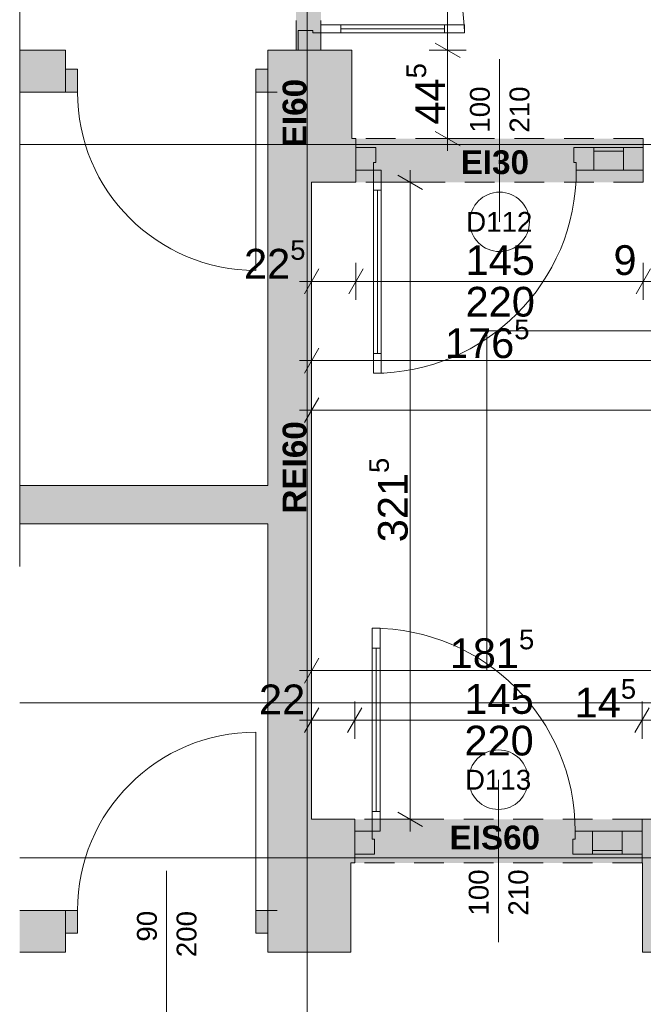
# Paper-space layout 'A-38 RZUT - PIĘTRO 8' of a CAD drawing. Header units: millimetres. Extents: x 0 to 800, y 0 to 500.
# Tile 19 of 22: x 550 to 613, y 172 to 271. Entities that reach past the tile are written whole.
import ezdxf
from ezdxf.xclip import XClip

# ---------------------------------------------------------------- set-up
doc = ezdxf.new("R2010")
doc.units = ezdxf.units.MM
doc.header["$MEASUREMENT"] = 0
doc.header["$XCLIPFRAME"] = 0
for name, pattern in [('ACAD_ISO03W100', [300, 120, -180]), ('DASHDOTX2', [1000, 500, -250, 0, -250]), ('Przer. długie kreski', [2.5, 1.5, -1]), ('PRZERYWANA_DU_A', [550, 350.0000000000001, -199.9999999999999])]:
    doc.linetypes.add(name, pattern=pattern)
for name, color, linetype, lineweight in [('0_Nr_pióra__2', 8, 'Continuous', 13), ('A_linie przekroju_Nr_pióra__1', 7, 'Continuous', 20), ('A_wymiary_Nr_pióra__1', 7, 'Continuous', 20), ('A_wymiary_Nr_pióra__2', 8, 'Continuous', 13), ('A_ściany_Nr_pióra__1', 7, 'Continuous', 20), ('Drzwi Archicad_Nr_pióra__1', 7, 'Continuous', 20), ('Drzwi Archicad_Nr_pióra__3', 252, 'Continuous', 13), ('Znaczniki drzwi Archicada_Nr_pióra__1', 7, 'Continuous', 20), ('Znaczniki drzwi Archicada_Nr_pióra__3', 252, 'Continuous', 13)]:
    doc.layers.add(name, color=color, linetype=linetype, lineweight=lineweight)
for name, color, linetype, lineweight, true_color in [('A_osie_Nr_pióra__16', 7, 'Continuous', 5, 0x0f0f0f), ('A_ppoż proj_Nr_pióra__8', 7, 'Continuous', 13, 0x4c4c4c), ('A_schody_Nr_pióra__4', 7, 'Continuous', 18, 0x4b4b4b), ('A_ściany proj_Nr_pióra__21', 7, 'Continuous', 5, 0xb0b0b0)]:
    doc.layers.add(name, color=color, linetype=linetype, lineweight=lineweight, true_color=true_color)
for name, color, linetype in [('A_podrys', 7, 'Continuous'), ('A_ppoż proj', 7, 'Continuous'), ('A_ściany', 7, 'Continuous'), ('Drzwi Archicad', 7, 'Continuous')]:
    doc.layers.add(name, color=color, linetype=linetype)
doc.styles.add('STYL_AUTOMATYCZNY_1', font='arial.ttf')
doc.styles.add('STYL_AUTOMATYCZNY_3', font='arial.ttf')
doc.styles.add('STYL_AUTOMATYCZNY_4', font='arial.ttf')
doc.styles.add('STYL_AUTOMATYCZNY_5', font='arial.ttf')

# ---------------------------------------------------------------- blocks, each defined once
blk = doc.blocks.new('Rysunek_2_2', base_point=(-3499.630217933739, -631.4009495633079))
at = {"layer": 'A_ppoż proj', "linetype": 'Continuous', "lineweight": 0, "true_color": 0x121212}
for points in [[(580.363999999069, 308.2487186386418), (577.8639999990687, 308.2487186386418), (577.8639999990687, 268.2487186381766), (580.363999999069, 268.2487186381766)], [(583.8997995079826, 259.3287186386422), (583.8997995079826, 254.9287186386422), (612.8997995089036, 254.9287186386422), (612.8997995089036, 259.3287186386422)], [(583.7797995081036, 190.6487186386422), (583.7797995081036, 186.2487186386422), (612.7797995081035, 186.2487186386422), (612.7797995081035, 190.6487186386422)]]:
    blk.add_hatch(color=250, dxfattribs=at).paths.add_polyline_path(points)
at = {"layer": 'A_ściany', "linetype": 'Continuous', "lineweight": 0, "true_color": 0x000000}
for points in [[(554.5998014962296, 268.2487181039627), (549.9695821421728, 268.2487181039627), (549.9695821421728, 264.0287190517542), (554.5998014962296, 264.0287190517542)], [(574.9997995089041, 264.0287186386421), (574.9997995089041, 181.4487186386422), (579.4197995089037, 177.2487186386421), (579.4197995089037, 268.2487186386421)], [(574.999799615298, 264.0287186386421), (579.4197995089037, 268.2487188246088), (574.999799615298, 268.2487188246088)], [(583.4997995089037, 268.2487186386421), (579.4197995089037, 268.2487186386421), (579.4197995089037, 254.9287186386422), (583.4997995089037, 254.9287186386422)], [(583.4997995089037, 254.9287186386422), (583.8997995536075, 254.9287186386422), (583.8997995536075, 259.3287186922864), (583.4997995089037, 259.3287186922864)], [(574.999801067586, 224.3287169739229), (549.9695813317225, 224.3287169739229), (549.9695813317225, 220.4487161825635), (574.999801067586, 220.4487161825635)], [(583.3797995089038, 190.6487186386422), (579.4197995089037, 190.6487186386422), (579.4197995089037, 177.2487186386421), (583.3797995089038, 177.2487186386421)], [(583.3797995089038, 186.2487186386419), (583.7797993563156, 186.2487186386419), (583.7797993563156, 190.6487187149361), (583.3797995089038, 190.6487187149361)], [(612.819799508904, 190.6487187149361), (612.7797996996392, 190.6487187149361), (612.7797996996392, 186.2487186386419), (612.819799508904, 186.2487186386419)], [(612.819799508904, 177.2487186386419), (661.4197995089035, 177.2487186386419), (661.4197995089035, 190.6487186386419), (612.819799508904, 190.6487186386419)], [(554.5997980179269, 181.4487194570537), (549.9695786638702, 181.4487194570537), (549.9695786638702, 177.2487187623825), (554.5997980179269, 177.2487187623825)], [(579.4197995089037, 177.2487186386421), (574.9997997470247, 181.4487186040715), (574.9997997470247, 177.2487186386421)]]:
    blk.add_hatch(color=18, dxfattribs=at).paths.add_polyline_path(points)
at = {"layer": 'Drzwi Archicad', "linetype": 'Continuous', "lineweight": 0, "true_color": 0xfdfdfd}
for points in [[(554.5997995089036, 266.3287186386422), (554.5997995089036, 264.0287186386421), (555.7997995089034, 264.0287186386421), (555.7997995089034, 266.3287186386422)], [(574.9997995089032, 264.0287186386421), (574.9997995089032, 266.3287186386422), (573.7997995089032, 266.3287186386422), (573.7997995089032, 264.0287186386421)], [(554.5997995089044, 179.1487186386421), (555.7997995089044, 179.1487186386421), (555.7997995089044, 181.4487186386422), (554.5997995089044, 181.4487186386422)], [(574.9997995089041, 181.4487186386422), (573.7997995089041, 181.4487186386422), (573.7997995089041, 179.1487186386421), (574.9997995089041, 179.1487186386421)]]:
    blk.add_hatch(color=7, dxfattribs=at).paths.add_polyline_path(points)
at = {"layer": '0_Nr_pióra__2', "color": 8, "linetype": 'PRZERYWANA_DU_A', "lineweight": 13, "ltscale": 2, "flags": 128}
blk.add_lwpolyline([(549.9695795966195, 454.3687186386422), (549.969579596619, 136.7487186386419)], dxfattribs=at)
at = {"layer": 'A_linie przekroju_Nr_pióra__1', "color": 7, "linetype": 'ACAD_ISO03W100', "lineweight": 20, "ltscale": 2}
blk.add_line((549.9695852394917, 202.4141273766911), (723.1890119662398, 202.4141273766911), dxfattribs=at)
at = {"layer": 'A_osie_Nr_pióra__16', "color": 250, "linetype": 'DASHDOTX2', "lineweight": 5, "ltscale": 2, "true_color": 0x0f0f0f}
for p, q in [((578.9640029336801, 425.6646739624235), (578.9640029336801, 126.7487200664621)), ((727.597842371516, 258.7487136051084), (549.969580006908, 258.7487136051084)), ((727.597842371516, 186.7487257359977), (549.969580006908, 186.7487257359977))]:
    blk.add_line(p, q, dxfattribs=at)
at = {"layer": 'A_schody_Nr_pióra__4', "color": 251, "linetype": 'Continuous', "lineweight": 18, "ltscale": 2, "true_color": 0x4b4b4b}
for p, q in [((597.1197998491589, 239.9287188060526), (649.4638695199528, 239.9287188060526)), ((597.1197998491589, 239.9287188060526), (597.1197998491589, 205.6487167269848)), ((597.1197998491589, 205.6487167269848), (692.0876953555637, 205.6487167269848))]:
    blk.add_line(p, q, dxfattribs=at)
at = {"layer": 'A_wymiary_Nr_pióra__1', "color": 7, "linetype": 'Continuous', "lineweight": 20, "ltscale": 2}
for p, q in [((591.9060672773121, 268.9704079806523), (594.4060661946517, 267.5270334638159)), ((591.9060672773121, 260.0504074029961), (594.4060661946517, 258.6070328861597)), ((590.6298013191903, 254.2070329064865), (588.1297971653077, 255.6504074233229)), ((580.1414875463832, 246.1787160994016), (578.698113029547, 243.678717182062)), ((584.6214861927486, 246.1787160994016), (583.1781116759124, 243.678717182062)), ((613.6214872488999, 246.1787160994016), (612.1781127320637, 243.678717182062)), ((580.1414875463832, 238.1787185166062), (578.698113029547, 235.6787195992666)), ((580.1414875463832, 233.178720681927), (578.698113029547, 230.6787165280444)), ((580.1414875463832, 206.8987161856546), (578.698113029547, 204.398717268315)), ((580.1414875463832, 201.8987183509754), (578.698113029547, 199.3987194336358)), ((584.5014855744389, 201.8987183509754), (583.0581110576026, 199.3987194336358)), ((613.5014866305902, 201.8987183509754), (612.0581121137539, 199.3987194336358)), ((588.1297971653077, 191.3704078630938), (590.6298013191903, 189.9270333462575))]:
    blk.add_line(p, q, dxfattribs=at)
at = {"layer": 'A_wymiary_Nr_pióra__2', "color": 8, "linetype": 'Continuous', "lineweight": 13, "ltscale": 2}
for p, q in [((593.1560667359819, 268.2487181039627), (593.1560667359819, 308.2487164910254)), ((595.0310633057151, 268.2487181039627), (591.2810649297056, 268.2487181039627)), ((593.1560667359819, 259.3287175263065), (593.1560667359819, 268.2487181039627)), ((595.0310633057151, 259.3287175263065), (591.2810649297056, 259.3287175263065)), ((593.1560667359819, 258.1062203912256), (593.1560667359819, 259.3287175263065)), ((589.3798018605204, 254.9287175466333), (589.3798018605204, 256.1512199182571)), ((591.2547984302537, 254.9287175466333), (587.5048000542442, 254.9287175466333)), ((589.3798018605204, 190.6487179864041), (589.3798018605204, 254.9287175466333)), ((579.4197976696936, 243.0537200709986), (579.4197976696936, 246.803718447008)), ((583.8998015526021, 243.0537200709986), (583.8998015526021, 246.803718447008)), ((612.8997973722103, 243.0537200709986), (612.8997973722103, 246.803718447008)), ((578.1973005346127, 244.9287166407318), (579.4197976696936, 244.9287166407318)), ((579.4197976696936, 244.9287166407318), (583.8998015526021, 244.9287166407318)), ((583.8998015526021, 244.9287166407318), (612.8997973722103, 244.9287166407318)), ((612.8997973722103, 244.9287166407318), (614.7197997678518, 244.9287166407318)), ((579.4197976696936, 235.0537172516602), (579.4197976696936, 238.8037208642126)), ((578.1973005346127, 236.9287190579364), (579.4197976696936, 236.9287190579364)), ((579.4197976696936, 236.9287190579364), (614.7197997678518, 236.9287190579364)), ((579.4197976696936, 230.053719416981), (579.4197976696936, 233.8037177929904)), ((578.1973005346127, 231.9287212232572), (579.4197976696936, 231.9287212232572)), ((579.4197976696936, 231.9287212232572), (708.0599996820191, 231.9287212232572)), ((579.4197976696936, 203.7737201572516), (579.4197976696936, 207.523718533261)), ((578.1973005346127, 205.6487167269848), (579.4197976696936, 205.6487167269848)), ((579.4197976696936, 205.6487167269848), (615.6797994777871, 205.6487167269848)), ((579.4197976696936, 198.7737170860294), (579.4197976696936, 202.5237206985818)), ((583.7798009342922, 198.7737170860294), (583.7798009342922, 202.5237206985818)), ((612.7798019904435, 198.7737170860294), (612.7798019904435, 202.5237206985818)), ((578.1973005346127, 200.6487188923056), (579.4197976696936, 200.6487188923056)), ((579.4197976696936, 200.6487188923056), (583.7798009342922, 200.6487188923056)), ((583.7798009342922, 200.6487188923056), (612.7798019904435, 200.6487188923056)), ((612.7798019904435, 200.6487188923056), (615.6797994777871, 200.6487188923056)), ((591.2547984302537, 190.6487179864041), (587.5048000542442, 190.6487179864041)), ((589.3798018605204, 189.4262208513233), (589.3798018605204, 190.6487179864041))]:
    blk.add_line(p, q, dxfattribs=at)
at = {"layer": 'A_ściany proj_Nr_pióra__21', "color": 253, "linetype": 'Continuous', "lineweight": 5, "ltscale": 2, "true_color": 0xb0b0b0}
for p, q in [((578.0639990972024, 268.2487181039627), (577.8639998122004, 268.2487181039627)), ((578.1139976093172, 268.2487181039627), (578.0639990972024, 268.2487181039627)), ((578.3640006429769, 268.2487181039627), (578.1139976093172, 268.2487181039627)), ((579.8639978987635, 268.2487181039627), (578.3640006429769, 268.2487181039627)), ((580.1140009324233, 268.2487181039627), (579.8639978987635, 268.2487181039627)), ((580.3639987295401, 268.2487181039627), (580.1140009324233, 268.2487181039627))]:
    blk.add_line(p, q, dxfattribs=at)
at = {"layer": 'A_ściany_Nr_pióra__1', "color": 7, "linetype": 'Continuous', "lineweight": 20, "ltscale": 2}
for p, q in [((554.5997989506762, 268.2487181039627), (553.859802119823, 268.2487181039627)), ((554.5997989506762, 266.3287186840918), (554.5997989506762, 268.2487181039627)), ((574.9997993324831, 268.2487181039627), (575.7398013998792, 268.2487181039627)), ((574.9997993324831, 266.3287186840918), (574.9997993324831, 268.2487181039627)), ((554.5997989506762, 264.0287190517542), (554.5997989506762, 266.3287186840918)), ((574.9997993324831, 264.0287190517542), (574.9997993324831, 266.3287186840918)), ((554.5997989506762, 264.0287190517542), (553.6597975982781, 264.0287190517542)), ((574.9997993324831, 264.0287190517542), (575.9398006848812, 264.0287190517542)), ((583.8998015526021, 258.4287181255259), (583.8998015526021, 259.3287175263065)), ((612.8997973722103, 258.4287181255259), (612.8997973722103, 259.3287175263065)), ((583.8998015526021, 256.1287184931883), (583.8998015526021, 258.4287181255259)), ((612.8997973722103, 256.1287184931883), (612.8997973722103, 258.4287181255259)), ((583.8998015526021, 254.9287175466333), (583.8998015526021, 256.1287184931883)), ((612.8997973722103, 254.9287175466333), (612.8997973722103, 256.1287184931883)), ((583.7798009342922, 190.6487179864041), (583.7798009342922, 189.4487170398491)), ((612.7798019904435, 190.6487179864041), (612.7798019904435, 189.4487170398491)), ((583.7798009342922, 189.4487170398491), (583.7798009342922, 187.1487174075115)), ((612.7798019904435, 189.4487170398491), (612.7798019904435, 187.1487174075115)), ((583.7798009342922, 187.1487174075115), (583.7798009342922, 186.248718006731)), ((612.7798019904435, 187.1487174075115), (612.7798019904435, 186.248718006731)), ((554.5997989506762, 181.4487194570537), (553.6597975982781, 181.4487194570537)), ((554.5997989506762, 181.4487194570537), (554.5997989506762, 179.1487198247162)), ((574.9997993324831, 181.4487194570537), (575.9398006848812, 181.4487194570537)), ((574.9997993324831, 181.4487194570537), (574.9997993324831, 179.1487198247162)), ((554.5997989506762, 179.1487198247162), (554.5997989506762, 177.2487187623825)), ((574.9997993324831, 179.1487198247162), (574.9997993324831, 177.2487187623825)), ((554.5997989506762, 177.2487187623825), (553.859802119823, 177.2487187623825)), ((574.9997993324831, 177.2487187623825), (575.7398013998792, 177.2487187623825))]:
    blk.add_line(p, q, dxfattribs=at)
at = {"layer": 'A_ściany_Nr_pióra__1', "color": 7, "linetype": 'Continuous', "lineweight": 20, "ltscale": 2, "flags": 128}
for points in [[(554.599799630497, 268.2487186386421), (549.9695795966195, 268.2487186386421)], [(579.4197995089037, 268.2487186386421), (574.9997995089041, 268.2487186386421)], [(583.4997995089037, 268.2487186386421), (579.4197995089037, 268.2487186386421)], [(583.4997995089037, 259.3287186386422), (583.4997995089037, 268.2487186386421)], [(549.9695795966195, 264.0287186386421), (554.5997997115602, 264.0287186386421)], [(574.9997995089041, 264.0287186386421), (574.9997995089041, 224.3287186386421)], [(583.8997995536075, 259.3287186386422), (583.4997995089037, 259.3287186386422)], [(579.4197995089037, 190.6487186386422), (579.4197995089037, 254.9287186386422)], [(579.4197995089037, 254.9287186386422), (583.4997995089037, 254.9287186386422)], [(583.4997995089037, 254.9287186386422), (583.8997995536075, 254.9287186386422)], [(574.9997995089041, 224.3287186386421), (549.9695795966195, 224.3287186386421)], [(549.9695795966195, 220.4487186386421), (574.9997995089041, 220.4487186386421)], [(574.9997995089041, 220.4487186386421), (574.9997995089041, 181.4487186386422)], [(583.3797995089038, 190.6487186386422), (579.4197995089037, 190.6487186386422)], [(583.7797993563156, 190.6487186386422), (583.3797995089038, 190.6487186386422)], [(661.4197995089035, 190.6487186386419), (612.819799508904, 190.6487186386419)], [(583.3797995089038, 177.2487186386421), (583.3797995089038, 186.2487186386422)], [(583.3797995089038, 186.2487186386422), (583.7797993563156, 186.2487186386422)], [(612.7797996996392, 186.2487186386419), (612.819799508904, 186.2487186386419)], [(612.819799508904, 186.2487186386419), (612.819799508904, 177.2487186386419)], [(554.5997995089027, 181.4487186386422), (549.9695795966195, 181.4487186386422)], [(549.9695795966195, 177.2487186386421), (554.5997992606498, 177.2487186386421)], [(574.9997997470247, 177.2487186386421), (579.4197995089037, 177.2487186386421)], [(579.4197995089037, 177.2487186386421), (583.3797995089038, 177.2487186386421)], [(612.819799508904, 177.2487186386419), (661.4197995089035, 177.2487186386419)]]:
    blk.add_lwpolyline(points, dxfattribs=at)
at = {"layer": 'Drzwi Archicad_Nr_pióra__1', "color": 7, "linetype": 'Continuous', "lineweight": 20, "ltscale": 2}
for p, q in [((554.5997989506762, 268.2487181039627), (553.859802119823, 268.2487181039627)), ((554.5997989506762, 268.2487181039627), (553.859802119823, 268.2487181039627)), ((554.5997989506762, 266.3287186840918), (554.5997989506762, 268.2487181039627)), ((554.5997989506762, 266.3287186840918), (554.5997989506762, 268.2487181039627)), ((574.9997993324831, 266.3287186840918), (574.9997993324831, 268.2487181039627)), ((574.9997993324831, 266.3287186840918), (574.9997993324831, 268.2487181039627)), ((574.9997993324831, 268.2487181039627), (575.7398013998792, 268.2487181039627)), ((574.9997993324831, 268.2487181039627), (575.7398013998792, 268.2487181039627)), ((554.5997989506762, 266.3287186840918), (555.7997998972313, 266.3287186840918)), ((554.5997989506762, 264.0287190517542), (554.5997989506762, 266.3287186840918)), ((554.5997989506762, 264.0287190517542), (554.5997989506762, 266.3287186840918)), ((554.5997989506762, 264.0287190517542), (554.5997989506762, 266.3287186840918)), ((555.7997998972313, 266.3287186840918), (555.7997998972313, 264.0287190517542)), ((573.799798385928, 264.0287190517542), (573.799798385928, 266.3287186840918)), ((573.799798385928, 266.3287186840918), (574.9997993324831, 266.3287186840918)), ((574.9997993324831, 266.3287186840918), (574.9997993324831, 264.0287190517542)), ((574.9997993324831, 264.0287190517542), (574.9997993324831, 266.3287186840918)), ((574.9997993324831, 264.0287190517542), (574.9997993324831, 266.3287186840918)), ((554.5997989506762, 264.0287190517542), (553.6597975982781, 264.0287190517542)), ((554.5997989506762, 264.0287190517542), (553.6597975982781, 264.0287190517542)), ((555.7997998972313, 264.0287190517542), (554.5997989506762, 264.0287190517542)), ((574.9997993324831, 264.0287190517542), (573.799798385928, 264.0287190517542)), ((573.799798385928, 264.0287190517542), (573.799798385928, 246.0287205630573)), ((574.9997993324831, 264.0287190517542), (575.9398006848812, 264.0287190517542)), ((574.9997993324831, 264.0287190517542), (575.9398006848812, 264.0287190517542)), ((573.799798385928, 181.4487194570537), (573.799798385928, 199.4487179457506)), ((554.5997989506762, 181.4487194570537), (553.6597975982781, 181.4487194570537)), ((554.5997989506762, 181.4487194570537), (553.6597975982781, 181.4487194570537)), ((555.7997998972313, 181.4487194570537), (554.5997989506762, 181.4487194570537)), ((554.5997989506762, 181.4487194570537), (554.5997989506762, 179.1487198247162)), ((554.5997989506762, 181.4487194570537), (554.5997989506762, 179.1487198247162)), ((554.5997989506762, 181.4487194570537), (554.5997989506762, 179.1487198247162)), ((555.7997998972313, 179.1487198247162), (555.7997998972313, 181.4487194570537)), ((574.9997993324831, 181.4487194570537), (573.799798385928, 181.4487194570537)), ((573.799798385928, 181.4487194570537), (573.799798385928, 179.1487198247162)), ((574.9997993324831, 179.1487198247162), (574.9997993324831, 181.4487194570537)), ((574.9997993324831, 181.4487194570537), (574.9997993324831, 179.1487198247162)), ((574.9997993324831, 181.4487194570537), (574.9997993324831, 179.1487198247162)), ((574.9997993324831, 181.4487194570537), (575.9398006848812, 181.4487194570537)), ((574.9997993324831, 181.4487194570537), (575.9398006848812, 181.4487194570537)), ((554.5997989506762, 179.1487198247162), (555.7997998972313, 179.1487198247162)), ((554.5997989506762, 179.1487198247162), (554.5997989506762, 177.2487187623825)), ((554.5997989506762, 179.1487198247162), (554.5997989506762, 177.2487187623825)), ((573.799798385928, 179.1487198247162), (574.9997993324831, 179.1487198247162)), ((574.9997993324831, 179.1487198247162), (574.9997993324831, 177.2487187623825)), ((574.9997993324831, 179.1487198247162), (574.9997993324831, 177.2487187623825)), ((554.5997989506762, 177.2487187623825), (553.859802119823, 177.2487187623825)), ((554.5997989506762, 177.2487187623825), (553.859802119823, 177.2487187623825)), ((574.9997993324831, 177.2487187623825), (575.7398013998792, 177.2487187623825)), ((574.9997993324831, 177.2487187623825), (575.7398013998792, 177.2487187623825))]:
    blk.add_line(p, q, dxfattribs=at)
for centre, radius, start, end in [((573.7997995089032, 264.0287186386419), 17.99999999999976, 180, 270), ((573.7997995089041, 181.4487186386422), 18, 90, 180)]:
    blk.add_arc(centre, radius, start, end, dxfattribs=at)
at = {"layer": 'Drzwi Archicad_Nr_pióra__3', "color": 252, "linetype": 'Przer. długie kreski', "lineweight": 13, "ltscale": 2}
for p, q in [((577.8639998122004, 268.2487181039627), (577.8639998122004, 308.2487164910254)), ((580.3639987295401, 268.2487181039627), (580.3639987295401, 308.2487164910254)), ((612.8997973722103, 259.3287175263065), (583.8998015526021, 259.3287175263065)), ((612.8997973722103, 254.9287175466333), (583.8998015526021, 254.9287175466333)), ((612.7798019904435, 190.6487179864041), (583.7798009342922, 190.6487179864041)), ((612.7798019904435, 186.248718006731), (583.7798009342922, 186.248718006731))]:
    blk.add_line(p, q, dxfattribs=at)
at = {"layer": 'Drzwi Archicad_Nr_pióra__3', "color": 252, "linetype": 'Continuous', "lineweight": 13, "ltscale": 2}
for p, q in [((578.0639990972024, 270.2487161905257), (579.5640015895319, 270.2487161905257)), ((578.0639990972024, 268.2487181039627), (578.0639990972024, 270.2487161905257)), ((579.5640015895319, 270.2487161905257), (579.5640015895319, 270.0087201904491)), ((580.3639987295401, 270.8087173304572), (582.364002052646, 270.8087173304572)), ((580.3639987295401, 270.0087201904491), (580.3639987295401, 270.8087173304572)), ((582.364002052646, 270.8087173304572), (582.364002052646, 270.0087201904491)), ((592.8440001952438, 270.4087187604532), (582.364002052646, 270.4087187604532)), ((592.8440001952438, 270.0087201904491), (592.8440001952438, 270.8087173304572)), ((592.8440001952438, 270.8087173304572), (594.8439982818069, 270.8087173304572)), ((594.8439982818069, 270.8087173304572), (594.8439982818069, 270.0087201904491)), ((579.5640015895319, 270.0087201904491), (580.3639987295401, 270.0087201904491)), ((580.3639987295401, 270.0087201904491), (580.3639987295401, 268.2487181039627)), ((582.364002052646, 270.0087201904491), (580.3639987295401, 270.0087201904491)), ((594.8439982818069, 270.0087201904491), (592.8440001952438, 270.0087201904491)), ((578.0639990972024, 268.2487181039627), (577.8639998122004, 268.2487181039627)), ((580.3639987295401, 268.2487181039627), (578.0639990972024, 268.2487181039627)), ((578.1139976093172, 268.2487181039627), (578.0639990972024, 268.2487181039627)), ((578.1139976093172, 268.2487181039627), (578.0639990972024, 268.2487181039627)), ((578.3640006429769, 268.2487181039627), (578.1139976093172, 268.2487181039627)), ((578.3640006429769, 268.2487181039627), (578.1139976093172, 268.2487181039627)), ((579.8639978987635, 268.2487181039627), (578.3640006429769, 268.2487181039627)), ((579.8639978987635, 268.2487181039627), (578.3640006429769, 268.2487181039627)), ((580.1140009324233, 268.2487181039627), (579.8639978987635, 268.2487181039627)), ((580.1140009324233, 268.2487181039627), (579.8639978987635, 268.2487181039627)), ((580.3639987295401, 268.2487181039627), (580.1140009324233, 268.2487181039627)), ((580.3639987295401, 268.2487181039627), (580.1140009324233, 268.2487181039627)), ((583.8998015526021, 258.4287181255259), (583.8998015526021, 259.3287175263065)), ((612.8997973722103, 258.4287181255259), (612.8997973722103, 259.3287175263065)), ((583.8998015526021, 258.4287181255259), (583.8998015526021, 256.1287184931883)), ((585.899799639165, 258.4287181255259), (583.8998015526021, 258.4287181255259)), ((583.8998015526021, 256.1287184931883), (583.8998015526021, 258.4287181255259)), ((583.8998015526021, 256.1287184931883), (583.8998015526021, 258.4287181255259)), ((585.899799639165, 256.9287208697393), (585.899799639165, 258.4287181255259)), ((605.899801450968, 258.4287181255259), (605.899801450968, 256.9287208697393)), ((607.8997995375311, 258.4287181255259), (605.899801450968, 258.4287181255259)), ((607.8997995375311, 256.1287184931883), (607.8997995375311, 258.4287181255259)), ((607.8997995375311, 258.4287181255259), (610.8997992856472, 258.4287181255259)), ((607.8997995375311, 256.1287184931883), (607.8997995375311, 258.4287181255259)), ((612.8997973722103, 258.4287181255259), (610.8997992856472, 258.4287181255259)), ((610.8997992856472, 258.4287181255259), (610.8997992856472, 256.1287184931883)), ((610.8997992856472, 258.4287181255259), (610.8997992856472, 256.1287184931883)), ((612.8997973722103, 256.1287184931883), (612.8997973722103, 258.4287181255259)), ((612.8997973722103, 256.1287184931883), (612.8997973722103, 258.4287181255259)), ((612.8997973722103, 256.1287184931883), (612.8997973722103, 258.4287181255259)), ((610.8997992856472, 258.0687162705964), (607.8997995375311, 258.0687162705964)), ((585.6597984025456, 256.1287184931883), (585.6597984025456, 256.9287208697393)), ((585.6597984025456, 256.9287208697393), (585.899799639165, 256.9287208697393)), ((605.899801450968, 256.9287208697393), (606.1397974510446, 256.9287208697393)), ((606.1397974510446, 256.9287208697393), (606.1397974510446, 256.1287184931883)), ((583.8998015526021, 256.1287184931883), (585.6597984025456, 256.1287184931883)), ((583.8998015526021, 254.9287175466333), (583.8998015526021, 256.1287184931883)), ((585.6597984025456, 254.1287204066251), (585.6597984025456, 256.1287184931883)), ((585.6597984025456, 256.1287184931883), (586.4598007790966, 256.1287184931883)), ((586.4598007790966, 256.1287184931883), (586.4598007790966, 254.1287204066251)), ((606.1397974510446, 256.1287184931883), (607.8997995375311, 256.1287184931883)), ((610.8997992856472, 256.1287184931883), (607.8997995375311, 256.1287184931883)), ((607.8997995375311, 256.1287184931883), (610.8997992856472, 256.1287184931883)), ((610.8997992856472, 256.1287184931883), (612.8997973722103, 256.1287184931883)), ((612.8997973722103, 254.9287175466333), (612.8997973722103, 256.1287184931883)), ((586.4598007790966, 254.1287204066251), (585.6597984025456, 254.1287204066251)), ((586.0597969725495, 237.6487175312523), (586.0597969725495, 254.1287204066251)), ((585.6597984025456, 235.6487194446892), (585.6597984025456, 237.6487175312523)), ((585.6597984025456, 237.6487175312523), (586.4598007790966, 237.6487175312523)), ((586.4598007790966, 237.6487175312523), (586.4598007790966, 235.6487194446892)), ((586.4598007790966, 235.6487194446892), (585.6597984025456, 235.6487194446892)), ((585.5397977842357, 209.9287160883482), (585.5397977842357, 207.9287180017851)), ((586.3398001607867, 209.9287160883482), (585.5397977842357, 209.9287160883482)), ((586.3398001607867, 207.9287180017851), (586.3398001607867, 209.9287160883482)), ((585.5397977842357, 207.9287180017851), (586.3398001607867, 207.9287180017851)), ((585.9398015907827, 207.9287180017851), (585.9398015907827, 191.4487203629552)), ((586.3398001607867, 191.4487203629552), (585.5397977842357, 191.4487203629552)), ((585.5397977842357, 191.4487203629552), (585.5397977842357, 189.4487170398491)), ((586.3398001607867, 189.4487170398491), (586.3398001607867, 191.4487203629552)), ((583.7798009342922, 190.6487179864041), (583.7798009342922, 189.4487170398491)), ((612.7798019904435, 190.6487179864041), (612.7798019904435, 189.4487170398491)), ((583.7798009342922, 187.1487174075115), (583.7798009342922, 189.4487170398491)), ((583.7798009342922, 189.4487170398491), (585.5397977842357, 189.4487170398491)), ((583.7798009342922, 189.4487170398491), (583.7798009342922, 187.1487174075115)), ((583.7798009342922, 189.4487170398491), (583.7798009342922, 187.1487174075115)), ((585.5397977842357, 189.4487170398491), (585.5397977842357, 188.6487198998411)), ((585.5397977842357, 189.4487170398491), (586.3398001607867, 189.4487170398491)), ((606.0198020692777, 188.6487198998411), (606.0198020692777, 189.4487170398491)), ((606.0198020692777, 189.4487170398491), (607.7797989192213, 189.4487170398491)), ((607.7797989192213, 189.4487170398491), (607.7797989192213, 187.1487174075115)), ((610.7797986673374, 189.4487170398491), (607.7797989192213, 189.4487170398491)), ((607.7797989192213, 189.4487170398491), (607.7797989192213, 187.1487174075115)), ((607.7797989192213, 189.4487170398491), (610.7797986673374, 189.4487170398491)), ((610.7797986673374, 187.1487174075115), (610.7797986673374, 189.4487170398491)), ((610.7797986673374, 189.4487170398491), (612.7798019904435, 189.4487170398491)), ((610.7797986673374, 187.1487174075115), (610.7797986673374, 189.4487170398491)), ((612.7798019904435, 189.4487170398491), (612.7798019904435, 187.1487174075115)), ((612.7798019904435, 189.4487170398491), (612.7798019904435, 187.1487174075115)), ((612.7798019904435, 189.4487170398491), (612.7798019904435, 187.1487174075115)), ((585.5397977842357, 188.6487198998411), (585.7797990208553, 188.6487198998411)), ((585.7797990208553, 188.6487198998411), (585.7797990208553, 187.1487174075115)), ((605.7798008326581, 187.1487174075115), (605.7798008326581, 188.6487198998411)), ((605.7798008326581, 188.6487198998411), (606.0198020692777, 188.6487198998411)), ((585.7797990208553, 187.1487174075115), (583.7798009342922, 187.1487174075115)), ((583.7798009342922, 187.1487174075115), (583.7798009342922, 186.248718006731)), ((607.7797989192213, 187.1487174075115), (605.7798008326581, 187.1487174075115)), ((610.7797986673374, 187.5087192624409), (607.7797989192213, 187.5087192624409)), ((607.7797989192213, 187.1487174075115), (610.7797986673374, 187.1487174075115)), ((612.7798019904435, 187.1487174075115), (610.7797986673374, 187.1487174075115)), ((612.7798019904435, 187.1487174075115), (612.7798019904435, 186.248718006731))]:
    blk.add_line(p, q, dxfattribs=at)
at = {"layer": 'Drzwi Archicad_Nr_pióra__3', "color": 252, "linetype": 'Continuous', "lineweight": 13, "ltscale": 2, "flags": 128}
for points in [[(592.8439999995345, 270.4087186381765), (582.3639999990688, 270.4087186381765), (582.3639999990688, 270.8087186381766), (592.8439999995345, 270.8087186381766)], [(592.8439999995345, 270.0087186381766), (582.3639999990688, 270.0087186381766), (582.3639999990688, 270.4087186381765), (592.8439999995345, 270.4087186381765)], [(585.6597995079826, 237.6487186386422), (585.6597995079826, 254.1287186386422), (586.0597995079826, 254.1287186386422), (586.0597995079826, 237.6487186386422)], [(586.0597995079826, 237.6487186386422), (586.0597995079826, 254.1287186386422), (586.4597995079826, 254.1287186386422), (586.4597995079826, 237.6487186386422)], [(585.5397995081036, 207.9287186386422), (585.5397995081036, 191.4487186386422), (585.9397995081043, 191.4487186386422), (585.9397995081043, 207.9287186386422)], [(585.9397995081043, 207.9287186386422), (585.9397995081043, 191.4487186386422), (586.3397995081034, 191.4487186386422), (586.3397995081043, 207.9287186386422)]]:
    blk.add_lwpolyline(points, close=True, dxfattribs=at)
at = {"layer": 'Drzwi Archicad_Nr_pióra__3', "color": 252, "linetype": 'Continuous', "lineweight": 13, "ltscale": 2}
for centre, radius, start, end in [((580.363999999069, 270.0087186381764), 14.48000000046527, 0, 90), ((585.6597995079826, 256.1287186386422), 20.48000000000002, 270, 0), ((585.5397995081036, 189.4487186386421), 20.48000000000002, 0, 90)]:
    blk.add_arc(centre, radius, start, end, dxfattribs=at)
at = {"layer": 'Znaczniki drzwi Archicada_Nr_pióra__1', "color": 7, "linetype": 'Continuous', "lineweight": 20, "ltscale": 2}
blk.add_line((564.7997991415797, 185.4487208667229), (564.7997991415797, 169.2487211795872), dxfattribs=at)
at = {"layer": 'Znaczniki drzwi Archicada_Nr_pióra__3', "color": 252, "linetype": 'Continuous', "lineweight": 13, "ltscale": 2}
for p, q in [((598.3997994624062, 250.9287161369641), (598.3997994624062, 267.3287203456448)), ((598.2797988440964, 194.6487193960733), (598.2797988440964, 178.2487204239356))]:
    blk.add_line(p, q, dxfattribs=at)
at = {"layer": 'Znaczniki drzwi Archicada_Nr_pióra__3', "color": 252, "linetype": 'Continuous', "lineweight": 13, "ltscale": 2, "flags": 128}
for points in [[(595.3997995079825, 250.928718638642, 0.9999999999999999), (601.3997995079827, 250.928718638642, 0.9999999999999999)], [(601.2797995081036, 194.6487186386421, 0.9999999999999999), (595.2797995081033, 194.6487186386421, 0.9999999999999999)]]:
    blk.add_lwpolyline(points, format="xyb", close=True, dxfattribs=at)
at = {"layer": 'A_ppoż proj_Nr_pióra__8', "color": 251, "linetype": 'Continuous', "lineweight": 13, "true_color": 0x4c4c4c, "attachment_point": 5, "rotation": 90, "style": 'STYL_AUTOMATYCZNY_3'}
for s, insert, char_height in [('\\A1;{\\pqc;\\fArial|b1|i0|c238|p0;\\W1.000000;EI60}', (577.7195122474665, 261.9072654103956), 2.399999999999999), ('\\A1;{\\pqc;\\fArial|b1|i0|c238|p0;\\W1.000000;REI60}', (577.7195156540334, 226.1577137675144), 2.4)]:
    blk.add_mtext(s, dxfattribs=dict(at, insert=insert, char_height=char_height))
at = {"layer": 'A_ppoż proj_Nr_pióra__8', "color": 251, "linetype": 'Continuous', "lineweight": 13, "true_color": 0x4c4c4c, "char_height": 2.399999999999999, "attachment_point": 5, "style": 'STYL_AUTOMATYCZNY_3'}
for s, insert in [('\\A1;{\\pqc;\\fArial|b1|i0|c238|p0;\\W1.000000;EI30}', (597.9155158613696, 256.9314879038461)), ('\\A1;{\\pqc;\\fArial|b1|i0|c238|p0;\\W1.000000;EIS60}', (597.9155158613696, 188.7966600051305))]:
    blk.add_mtext(s, dxfattribs=dict(at, insert=insert))
at = {"layer": 'A_wymiary_Nr_pióra__1', "color": 7, "linetype": 'Continuous', "lineweight": 20, "char_height": 3, "attachment_point": 7, "rotation": 90, "style": 'STYL_AUTOMATYCZNY_1'}
for s, insert in [('\\A1;{\\pql;\\fArial|b0|i0|c238|p0;\\W1.000000;44\\fArial|b0|i0|c238|p0;\\W1.000000;\\A1{\\H.66x;\\S5^  ;}}', (593.7543780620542, 260.7454486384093)), ('\\A1;{\\pql;\\fArial|b0|i0|c238|p0;\\W1.000000;321\\fArial|b0|i0|c238|p0;\\W1.000000;\\A1{\\H.66x;\\S5^  ;}}', (589.9971974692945, 218.6013586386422))]:
    blk.add_mtext(s, dxfattribs=dict(at, insert=insert))
at = {"layer": 'A_wymiary_Nr_pióra__1', "color": 7, "linetype": 'Continuous', "lineweight": 20, "char_height": 3, "attachment_point": 7, "style": 'STYL_AUTOMATYCZNY_1'}
for s, insert in [('\\A1;{\\pql;\\fArial|b0|i0|c238|p0;\\W1.000000;22\\fArial|b0|i0|c238|p0;\\W1.000000;\\A1{\\H.66x;\\S5^  ;}}', (572.6107593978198, 244.3304054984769)), ('\\A1;{\\pql;\\fArial|b0|i0|c238|p0;\\W1.000000;176\\fArial|b0|i0|c238|p0;\\W1.000000;\\A1{\\H.66x;\\S5^  ;}}', (592.8824395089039, 236.3133296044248)), ('\\A1;{\\pql;\\fArial|b0|i0|c238|p0;\\W1.000000;181\\fArial|b0|i0|c238|p0;\\W1.000000;\\A1{\\H.66x;\\S5^  ;}}', (593.3624395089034, 205.0333296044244)), ('\\A1;{\\pql;\\fArial|b0|i0|c238|p0;\\W1.000000;14\\fArial|b0|i0|c238|p0;\\W1.000000;\\A1{\\H.66x;\\S5^  ;}}', (605.9707593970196, 200.0504054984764))]:
    blk.add_mtext(s, dxfattribs=dict(at, insert=insert))
at = {"layer": 'A_wymiary_Nr_pióra__1', "color": 7, "linetype": 'Continuous', "lineweight": 20, "char_height": 3, "attachment_point": 7, "style": 'STYL_AUTOMATYCZNY_5'}
for s, insert, width in [('\\A1;{\\pql;\\fArial|b0|i0|c238|p0;\\W1.000000;145}', (594.9675444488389, 245.5287186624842), 6.86451), ('\\A1;{\\pql;\\fArial|b0|i0|c238|p0;\\W1.000000;9}', (609.8891275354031, 245.5287186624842), 2.288172), ('\\A1;{\\pql;\\fArial|b0|i0|c238|p0;\\W1.000000;220}', (594.9675444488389, 241.3287184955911), 6.86451), ('\\A1;{\\pql;\\fArial|b0|i0|c238|p0;\\W1.000000;22}', (574.120949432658, 201.2487186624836), 4.57635), ('\\A1;{\\pql;\\fArial|b0|i0|c238|p0;\\W1.000000;145}', (594.8475444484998, 201.2487186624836), 6.86451), ('\\A1;{\\pql;\\fArial|b0|i0|c238|p0;\\W1.000000;220}', (594.8475444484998, 197.0487184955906), 6.86451)]:
    blk.add_mtext(s, dxfattribs=dict(at, insert=insert, width=width))
at = {"layer": 'Znaczniki drzwi Archicada_Nr_pióra__1', "color": 7, "linetype": 'Continuous', "lineweight": 20, "char_height": 2, "attachment_point": 7, "rotation": 89.99999999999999, "style": 'STYL_AUTOMATYCZNY_4'}
for s, insert in [('\\A1;{\\pql;\\fArial CE|b0|i0|c238|p0;\\W1.000000;90}', (563.8342521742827, 178.3080786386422)), ('\\A1;{\\pql;\\fArial CE|b0|i0|c238|p0;\\W1.000000;200}', (567.8342521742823, 176.737778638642))]:
    blk.add_mtext(s, dxfattribs=dict(at, insert=insert))
at = {"layer": 'Znaczniki drzwi Archicada_Nr_pióra__3', "color": 252, "linetype": 'Continuous', "lineweight": 13, "char_height": 2, "attachment_point": 7, "style": 'STYL_AUTOMATYCZNY_4'}
for s, insert, rotation in [('\\A1;{\\pql;\\fArial CE|b0|i0|c238|p0;\\W1.000000;100}', (597.4342521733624, 259.928718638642), 89.99999999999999), ('\\A1;{\\pql;\\fArial CE|b0|i0|c238|p0;\\W1.000000;210}', (601.434252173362, 259.928718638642), 89.99999999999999), ('\\A1;{\\pql;\\fArial CE|b0|i0|c238|p0;\\W1.000000;100}', (597.3142521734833, 180.9377786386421), 90), ('\\A1;{\\pql;\\fArial CE|b0|i0|c238|p0;\\W1.000000;210}', (601.3142521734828, 180.9377786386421), 90)]:
    blk.add_mtext(s, dxfattribs=dict(at, insert=insert, rotation=rotation))
for s, insert in [('\\A1;{\\pql;\\fArial CE|b0|i0|c238|p0;\\W1.000000;D112}', (595.0247895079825, 249.9287328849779)), ('\\A1;{\\pql;\\fArial CE|b0|i0|c238|p0;\\W1.000000;D113}', (594.9047895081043, 193.6142659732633))]:
    blk.add_mtext(s, dxfattribs=dict(at, insert=insert))

psp = doc.layouts.new('A-38 RZUT - PIĘTRO 8')

# ---------------------------------------------------------------- block references
at = {"layer": 'A_podrys', "color": 37, "linetype": 'Continuous', "lineweight": 5, "true_color": 0x656532}
ref = psp.add_blockref('Rysunek_2_2', (-3499.630217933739, -631.4009495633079), dxfattribs=at)
XClip(ref).set_block_clipping_path([(549.9695795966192, 126.7487186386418), (780.1000000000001, 478.1668323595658)])

doc.saveas('drawing.dxf')
